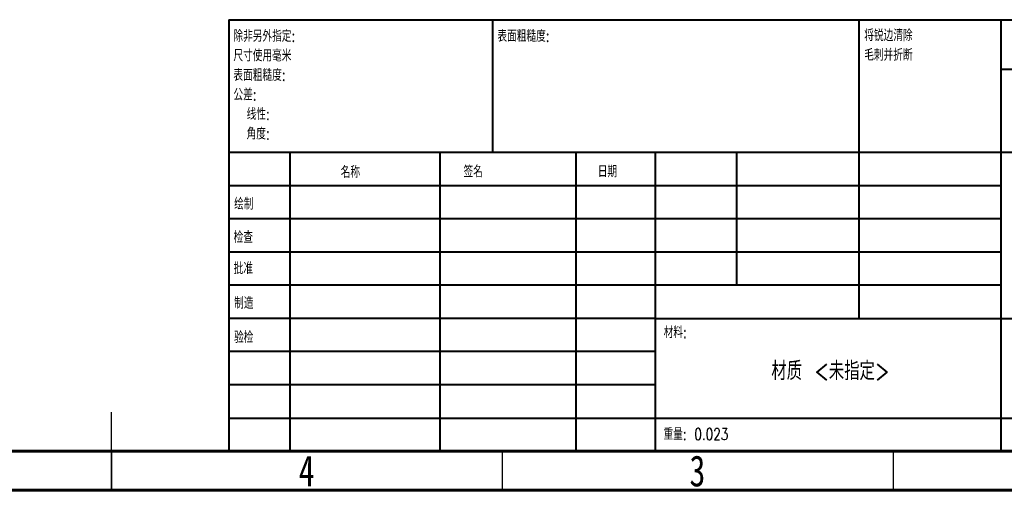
# Model space of a CAD drawing. Header units: millimetres. Extents: x 15 to 415, y 5 to 292.
# Tile 3 of 7: x 203 to 329, y 5 to 65. Entities that reach past the tile are written whole.
import ezdxf

# ---------------------------------------------------------------- set-up
doc = ezdxf.new("R2010")
doc.units = ezdxf.units.MM
doc.styles.add('SLDTEXTSTYLE0', font='TXT', dxfattribs={"width": 0.75})
doc.styles.add('SLDTEXTSTYLE1', font='TXT', dxfattribs={"width": 0.75, "bigfont": 'bigfont'})

# ---------------------------------------------------------------- blocks, each defined once
blk = doc.blocks.new('SW_NOTE_0')
at = {"color": 0, "linetype": 'Continuous', "lineweight": 0, "char_height": 1.5, "attachment_point": 1, "style": 'SLDTEXTSTYLE1'}
for s, insert in [('\\M+18F9C\\M+194F1另\\M+18A4F\\M+18E77\\M+192E8:', (0, 1.93)), ('\\M+18EDA\\M+190A1\\M+18E67\\M+19770\\M+19F7C\\M+195C4', (0, -0.57)), ('\\M+1955C\\M+196CA\\M+19165糙\\M+19378:', (0, -3.07)), ('\\M+18CF6\\M+18DB7:', (0, -5.57)), ('线\\M+190AB:', (1.69, -8.07)), ('\\M+18A70\\M+19378:', (1.69, -10.57))]:
    blk.add_mtext(s, dxfattribs=dict(at, insert=insert))
blk = doc.blocks.new('SW_NOTE_1')
at = {"color": 0, "linetype": 'Continuous', "lineweight": 0, "char_height": 1.5, "attachment_point": 1, "style": 'SLDTEXTSTYLE1'}
for s, insert in [('\\M+18FAB锐边\\M+190B4\\M+18F9C', (0, 1.93)), ('\\M+196D1\\M+18E68\\M+19BF3\\M+190DC\\M+19266', (0, -0.57))]:
    blk.add_mtext(s, dxfattribs=dict(at, insert=insert))

msp = doc.modelspace()

# ---------------------------------------------------------------- linework, layer by layer
at = {"color": 7, "linetype": 'Continuous', "lineweight": 40}
for p, q in [((230, 65.25), (410, 65.25)), ((230, 65.25), (230, 10)), ((263.8, 48.25), (263.8, 65.25)), ((310.6, 65.25), (310.6, 27)), ((328.8, 65.25), (328.8, 10)), ((410, 58.875), (328.8, 58.875)), ((410, 48.25), (230, 48.25)), ((237.8, 48.25), (237.8, 10)), ((256.991, 48.25), (256.991, 10)), ((274.399, 48.25), (274.399, 10)), ((284.6, 10), (284.6, 48.25)), ((295, 31.25), (295, 48.25)), ((328.8, 44), (230, 44)), ((328.8, 39.75), (230, 39.75)), ((328.8, 35.5), (230, 35.5)), ((328.8, 31.25), (230, 31.25)), ((284.6, 27), (230, 27)), ((284.6, 27), (410, 27)), ((284.6, 22.75), (230, 22.75)), ((284.6, 18.5), (230, 18.5)), ((230, 14.25), (410, 14.25))]:
    msp.add_line(p, q, dxfattribs=at)
at = {"color": 7, "linetype": 'Continuous', "lineweight": 30}
for p, q in [((215, 5), (215, 15)), ((215, 10), (215, 5)), ((265, 10), (265, 5)), ((315, 10), (315, 5))]:
    msp.add_line(p, q, dxfattribs=at)
at = {"color": 7, "linetype": 'Continuous', "lineweight": 60}
for p, q in [((410, 10), (20, 10)), ((415, 5), (15, 5))]:
    msp.add_line(p, q, dxfattribs=at)

# ---------------------------------------------------------------- block references
at = {"color": 7, "linetype": 'Continuous', "lineweight": 0}
for name, p in [('SW_NOTE_0', (230.594, 61.987)), ('SW_NOTE_1', (311.309, 62.069))]:
    msp.add_blockref(name, p, dxfattribs=at)

# ---------------------------------------------------------------- texts
for s, insert, char_height, attachment_point, style in [('\\M+1955C\\M+196CA\\M+19165糙\\M+19378:', (264.371, 63.919), 1.5, 1, 'SLDTEXTSTYLE1'), ('\\M+196BC\\M+18FCC', (244.322, 46.501), 1.5, 1, 'SLDTEXTSTYLE1'), ('签\\M+196BC', (260.034, 46.562), 1.5, 1, 'SLDTEXTSTYLE1'), ('\\M+193FA\\M+18AFA', (277.215, 46.576), 1.5, 1, 'SLDTEXTSTYLE1'), ('绘\\M+190A7', (230.685, 42.43), 1.5, 1, 'SLDTEXTSTYLE1'), ('检查', (230.624, 38.154), 1.5, 1, 'SLDTEXTSTYLE1'), ('\\M+194E1\\M+18F79', (230.622, 34.177), 1.5, 1, 'SLDTEXTSTYLE1'), ('\\M+190A7\\M+191A2', (230.682, 29.734), 1.5, 1, 'SLDTEXTSTYLE1'), ('验检', (230.677, 25.35), 1.5, 1, 'SLDTEXTSTYLE1'), ('\\M+18DDE\\M+197BF:', (285.646, 25.986), 1.5, 1, 'SLDTEXTSTYLE1'), ('\\M+19DC1应\\M+18AED', (364.564, 23.607), 6.35, 2, 'SLDTEXTSTYLE1'), ('\\M+18DDE质 <\\M+196A2\\M+18E77\\M+192E8>', (306.966, 21.486), 2.38125, 2, 'SLDTEXTSTYLE1'), ('\\M+18F64\\M+197CA: 0.023', (285.618, 12.949), 1.4986, 1, 'SLDTEXTSTYLE1'), ('4', (239.96, 9.474), 3.969, 2, 'SLDTEXTSTYLE0'), ('3', (289.96, 9.474), 3.969, 2, 'SLDTEXTSTYLE0')]:
    msp.add_mtext(s, dxfattribs=dict(at, insert=insert, char_height=char_height, attachment_point=attachment_point, style=style))

doc.saveas('drawing.dxf')
